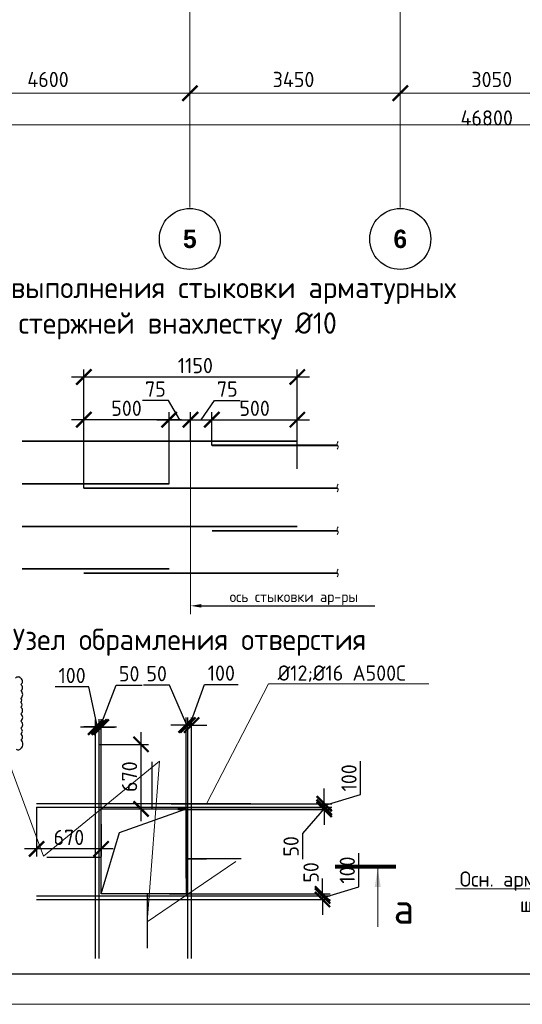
# Model space of a CAD drawing. Header units: millimetres. Extents: x -386473 to 311666, y -59273 to 291770.
# Tile 98 of 132: x 117267 to 125507, y -4297 to 11851. Entities that reach past the tile are written whole.
import ezdxf
from ezdxf import colors
from ezdxf.entities.mleader import LeaderData, LeaderLine
from ezdxf.math import Vec2, Vec3

# ---------------------------------------------------------------- set-up
doc = ezdxf.new("R2010")
doc.units = ezdxf.units.MM
doc.linetypes.add('______5', pattern=[1100, 800, -100, 100, -100])
doc.linetypes.add('осевая', pattern=[50.8, 31.75, -6.35, 6.35, -6.35])
for name, color, linetype, lineweight in [('0.20 __', 4, 'Continuous', 20), ('Арматура', 152, 'Continuous', 40), ('Выноски', 20, 'Continuous', 20), ('Оси', 40, '______5', 18), ('подоснова', 151, 'Continuous', 5), ('размер', 1, 'Continuous', 25), ('РАЗМЕРЫ', 1, 'Continuous', 9), ('ТОНКИЕ', 7, 'Continuous', 9), ('Узлы', 7, 'Continuous', 0)]:
    doc.layers.add(name, color=color, linetype=linetype, lineweight=lineweight)
doc.layers.add('ТОЛСТЫЕ_ОСНОВНЫЕ', color=6, linetype='Continuous')
doc.styles.add('Century Gothic', font='GOTHIC.TTF')
doc.styles.add('GOST-2.304_Type-B', font='GOST_Common.ttf')
doc.styles.add('ГОСТ 2.304', font='GOST_Common.ttf')
doc.styles.add('Украинский', font='isocpeur.ttf', dxfattribs={"oblique": 12})
doc.dimstyles.new('5х', dxfattribs={"dimscale": 100, "dimtxt": 2.5, "dimasz": 2.5, "dimexe": 1.25, "dimexo": 0, "dimtad": 1, "dimdec": 0, "dimlfac": 0.2, "dimtxsty": 'GOST-2.304_Type-B', "dimblk": 'ARCHTICK', "dimcen": 2.5, "dimdle": 2, "dimadec": 0, "dimazin": 2, "dimtfac": 0.75, "dimtdec": 0, "dimtmove": 1, "dimatfit": 3, "dimfxl": 1, "dimtolj": 1, "dimarcsym": 1})
doc.dimstyles.new('СПДС', dxfattribs={"dimscale": 100, "dimtxt": 2.5, "dimasz": 2.5, "dimexe": 1.25, "dimexo": 0, "dimtad": 1, "dimdec": 0, "dimtxsty": 'GOST-2.304_Type-B', "dimblk": 'ARCHTICK', "dimcen": 2.5, "dimdle": 2, "dimadec": 0, "dimazin": 2, "dimtfac": 0.75, "dimtdec": 0, "dimtmove": 1, "dimatfit": 3, "dimfxl": 1, "dimtolj": 1, "dimarcsym": 1})

# ---------------------------------------------------------------- blocks, each defined once
blk = doc.blocks.new('_ArchTick')
at = {"color": 0, "linetype": 'ByBlock', "const_width": 0.15}
blk.add_lwpolyline([(-0.5, -0.5), (0.5, 0.5)], dxfattribs=at)
blk = doc.blocks.new('*D428')
at = {"color": 0, "lineweight": -2, "transparency": 16777216}
for p, q in [((983646, -19381), (983646, -19256)), ((1030446, -19495), (1030446, -19256)), ((983446, -19381), (1030646, -19381))]:
    blk.add_line(p, q, dxfattribs=at)
at = {"layer": 'DEFPOINTS', "color": 0, "transparency": 16777216}
for p in [(983646, -19381), (1030446, -19381), (1030446, -19495)]:
    blk.add_point(p, dxfattribs=at)
at = {"color": 0, "lineweight": -2, "transparency": 16777216, "xscale": 250, "yscale": 250, "zscale": 250, "rotation": 180}
blk.add_blockref('_ArchTick', (983646, -19381), dxfattribs=at)
at = {"color": 0, "lineweight": -2, "transparency": 16777216, "xscale": 250, "yscale": 250, "zscale": 250}
blk.add_blockref('_ArchTick', (1030446, -19381), dxfattribs=at)
at = {"color": 0, "transparency": 16777216, "insert": (1001863, -19270), "char_height": 250, "width": 104166.67, "attachment_point": 5, "style": 'GOST-2.304_Type-B'}
blk.add_mtext('\\A1;46800', dxfattribs=at)
blk = doc.blocks.new('NSY101')
at = {"color": 0, "linetype": 'ByBlock', "lineweight": -2}
blk.add_circle((0, 0), 50, dxfattribs=at)
blk = doc.blocks.new('СЛОЖНЫЙ_ОБЪЕКТ_32')
at = {"layer": 'Оси', "color": 16, "linetype": 'Continuous', "lineweight": 25, "transparency": 33554687, "xscale": 9.999999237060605, "yscale": 9.999999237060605, "zscale": 9.999999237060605}
blk.add_blockref('NSY101', (18063, -43009), dxfattribs=at)
at = {"layer": 'Оси', "color": 16, "linetype": 'Continuous', "lineweight": 25, "transparency": 33554687, "insert": (18063, -43009), "char_height": 300, "width": 385, "attachment_point": 5, "style": 'Century Gothic'}
blk.add_mtext('\\A1;{\\fCentury Gothic|i0|b1;\\H300.000000;\\W1.000000;\\C16;5}\\P', dxfattribs=at)
blk = doc.blocks.new('СЛОЖНЫЙ_ОБЪЕКТ_33')
at = {"layer": 'Оси', "color": 16, "linetype": 'Continuous', "lineweight": 25, "transparency": 33554687, "xscale": 9.999999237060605, "yscale": 9.999999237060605, "zscale": 9.999999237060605}
blk.add_blockref('NSY101', (21513, -43009), dxfattribs=at)
at = {"layer": 'Оси', "color": 16, "linetype": 'Continuous', "lineweight": 25, "transparency": 33554687, "insert": (21513, -43009), "char_height": 300, "width": 385, "attachment_point": 5, "style": 'Century Gothic'}
blk.add_mtext('\\A1;{\\fCentury Gothic|i0|b1;\\H300.000000;\\W1.000000;\\C16;6}\\P', dxfattribs=at)
blk = doc.blocks.new('*D416')
at = {"color": 0, "lineweight": -2, "transparency": 16777216}
for p, q in [((992196, -18864), (997196, -18864)), ((992396, -18864), (992396, -18739)), ((996996, -18864), (996996, -18739))]:
    blk.add_line(p, q, dxfattribs=at)
at = {"layer": 'DEFPOINTS', "color": 0, "transparency": 16777216}
for p in [(992396, -18864), (996996, -18864), (996996, -18864)]:
    blk.add_point(p, dxfattribs=at)
at = {"color": 0, "lineweight": -2, "transparency": 16777216, "xscale": 250, "yscale": 250, "zscale": 250, "rotation": 180}
blk.add_blockref('_ArchTick', (992396, -18864), dxfattribs=at)
at = {"color": 0, "lineweight": -2, "transparency": 16777216, "xscale": 250, "yscale": 250, "zscale": 250}
blk.add_blockref('_ArchTick', (996996, -18864), dxfattribs=at)
at = {"color": 0, "transparency": 16777216, "insert": (994670, -18639), "char_height": 250, "width": 83333.33, "attachment_point": 5, "style": 'GOST-2.304_Type-B'}
blk.add_mtext('\\A1;4600', dxfattribs=at)
blk = doc.blocks.new('*D417')
at = {"color": 0, "lineweight": -2, "transparency": 16777216}
for p, q in [((996796, -18864), (1000646, -18864)), ((996996, -18864), (996996, -18739)), ((1000446, -18864), (1000446, -18739))]:
    blk.add_line(p, q, dxfattribs=at)
at = {"layer": 'DEFPOINTS', "color": 0, "transparency": 16777216}
for p in [(996996, -18864), (1000446, -18864), (1000446, -18864)]:
    blk.add_point(p, dxfattribs=at)
at = {"color": 0, "lineweight": -2, "transparency": 16777216, "xscale": 250, "yscale": 250, "zscale": 250, "rotation": 180}
blk.add_blockref('_ArchTick', (996996, -18864), dxfattribs=at)
at = {"color": 0, "lineweight": -2, "transparency": 16777216, "xscale": 250, "yscale": 250, "zscale": 250}
blk.add_blockref('_ArchTick', (1000446, -18864), dxfattribs=at)
at = {"color": 0, "transparency": 16777216, "insert": (998695, -18639), "char_height": 250, "width": 83333.33, "attachment_point": 5, "style": 'GOST-2.304_Type-B'}
blk.add_mtext('\\A1;3450', dxfattribs=at)
blk = doc.blocks.new('*D418')
at = {"color": 0, "lineweight": -2, "transparency": 16777216}
for p, q in [((1000246, -18864), (1003696, -18864)), ((1000446, -18864), (1000446, -18739)), ((1003496, -18864), (1003496, -18739))]:
    blk.add_line(p, q, dxfattribs=at)
at = {"layer": 'DEFPOINTS', "color": 0, "transparency": 16777216}
for p in [(1000446, -18864), (1003496, -18864), (1003496, -18864)]:
    blk.add_point(p, dxfattribs=at)
at = {"color": 0, "lineweight": -2, "transparency": 16777216, "xscale": 250, "yscale": 250, "zscale": 250, "rotation": 180}
blk.add_blockref('_ArchTick', (1000446, -18864), dxfattribs=at)
at = {"color": 0, "lineweight": -2, "transparency": 16777216, "xscale": 250, "yscale": 250, "zscale": 250}
blk.add_blockref('_ArchTick', (1003496, -18864), dxfattribs=at)
at = {"color": 0, "transparency": 16777216, "insert": (1001945, -18639), "char_height": 250, "width": 83333.33, "attachment_point": 5, "style": 'GOST-2.304_Type-B'}
blk.add_mtext('\\A1;3050', dxfattribs=at)
blk = doc.blocks.new('*U44')
at = {"layer": 'ТОЛСТЫЕ_ОСНОВНЫЕ', "color": 6}
blk.add_lwpolyline([(20, 5), (886, 5), (886, 415), (20, 415)], close=True, dxfattribs=at)
at = {"layer": 'ТОНКИЕ'}
blk.add_lwpolyline([(0, 0), (891, 0), (891, 420), (0, 420)], close=True, dxfattribs=at)
blk = doc.blocks.new('*D774')
at = {"layer": 'DEFPOINTS', "color": 0, "linetype": 'Continuous', "transparency": 16777216}
for p in [(118318, 5291), (118318, 4941), (119718, 4241)]:
    blk.add_point(p, dxfattribs=at)
at = {"layer": 'РАЗМЕРЫ', "color": 0, "linetype": 'Continuous', "lineweight": -2, "transparency": 16777216}
for p, q in [((118318, 4941), (118318, 5416)), ((119718, 4241), (119718, 5416)), ((119918, 5291), (118118, 5291))]:
    blk.add_line(p, q, dxfattribs=at)
at = {"layer": 'РАЗМЕРЫ', "color": 0, "linetype": 'Continuous', "lineweight": -2, "transparency": 16777216, "xscale": 250, "yscale": 250, "zscale": 250, "rotation": 180}
blk.add_blockref('_ArchTick', (118318, 5291), dxfattribs=at)
at = {"layer": 'РАЗМЕРЫ', "color": 0, "linetype": 'Continuous', "lineweight": -2, "transparency": 16777216, "xscale": 250, "yscale": 250, "zscale": 250}
blk.add_blockref('_ArchTick', (119718, 5291), dxfattribs=at)
at = {"layer": 'РАЗМЕРЫ', "color": 0, "linetype": 'Continuous', "lineweight": 0, "transparency": 16777216, "insert": (119018, 5478), "char_height": 250, "attachment_point": 5, "style": 'GOST-2.304_Type-B'}
blk.add_mtext('\\A1;500', dxfattribs=at)
blk = doc.blocks.new('*D775')
at = {"layer": 'DEFPOINTS', "color": 0, "linetype": 'Continuous', "transparency": 16777216}
for p in [(121818, 5291), (120418, 4870), (121818, 4941)]:
    blk.add_point(p, dxfattribs=at)
at = {"layer": 'РАЗМЕРЫ', "color": 0, "linetype": 'Continuous', "lineweight": -2, "transparency": 16777216}
for p, q in [((120418, 4870), (120418, 5416)), ((121818, 4941), (121818, 5416)), ((120218, 5291), (122018, 5291))]:
    blk.add_line(p, q, dxfattribs=at)
at = {"layer": 'РАЗМЕРЫ', "color": 0, "linetype": 'Continuous', "lineweight": -2, "transparency": 16777216, "xscale": 250, "yscale": 250, "zscale": 250, "rotation": 180}
blk.add_blockref('_ArchTick', (120418, 5291), dxfattribs=at)
at = {"layer": 'РАЗМЕРЫ', "color": 0, "linetype": 'Continuous', "lineweight": -2, "transparency": 16777216, "xscale": 250, "yscale": 250, "zscale": 250}
blk.add_blockref('_ArchTick', (121818, 5291), dxfattribs=at)
at = {"layer": 'РАЗМЕРЫ', "color": 0, "linetype": 'Continuous', "lineweight": 0, "transparency": 16777216, "insert": (121118, 5478), "char_height": 250, "attachment_point": 5, "style": 'GOST-2.304_Type-B'}
blk.add_mtext('\\A1;500', dxfattribs=at)
blk = doc.blocks.new('*D776')
at = {"layer": 'DEFPOINTS', "color": 0, "linetype": 'Continuous', "transparency": 16777216}
for p in [(118318, 5991), (121818, 4484), (118318, 4170)]:
    blk.add_point(p, dxfattribs=at)
at = {"layer": 'РАЗМЕРЫ', "color": 0, "linetype": 'Continuous', "lineweight": -2, "transparency": 16777216}
for p, q in [((122018, 5991), (118118, 5991)), ((118318, 4170), (118318, 6116)), ((121818, 4484), (121818, 6116))]:
    blk.add_line(p, q, dxfattribs=at)
at = {"layer": 'РАЗМЕРЫ', "color": 0, "linetype": 'Continuous', "lineweight": -2, "transparency": 16777216, "xscale": 250, "yscale": 250, "zscale": 250, "rotation": 180}
blk.add_blockref('_ArchTick', (118318, 5991), dxfattribs=at)
at = {"layer": 'РАЗМЕРЫ', "color": 0, "linetype": 'Continuous', "lineweight": -2, "transparency": 16777216, "xscale": 250, "yscale": 250, "zscale": 250}
blk.add_blockref('_ArchTick', (121818, 5991), dxfattribs=at)
at = {"layer": 'РАЗМЕРЫ', "color": 0, "linetype": 'Continuous', "lineweight": 0, "transparency": 16777216, "insert": (120147, 6178), "char_height": 250, "attachment_point": 5, "style": 'GOST-2.304_Type-B'}
blk.add_mtext('\\A1;1150', dxfattribs=at)
blk = doc.blocks.new('*D777')
at = {"layer": 'DEFPOINTS', "color": 0, "linetype": 'Continuous', "transparency": 16777216}
for p in [(120068, 5291), (119718, 4882), (120068, 4941)]:
    blk.add_point(p, dxfattribs=at)
at = {"layer": 'РАЗМЕРЫ', "color": 0, "linetype": 'Continuous', "lineweight": -2, "transparency": 16777216}
for p, q in [((119704, 5606), (119280, 5606)), ((119893, 5291), (119704, 5606)), ((119718, 4882), (119718, 5416)), ((120068, 4941), (120068, 5416)), ((119518, 5291), (120268, 5291))]:
    blk.add_line(p, q, dxfattribs=at)
at = {"layer": 'РАЗМЕРЫ', "color": 0, "linetype": 'Continuous', "lineweight": -2, "transparency": 16777216, "xscale": 250, "yscale": 250, "zscale": 250, "rotation": 180}
blk.add_blockref('_ArchTick', (119718, 5291), dxfattribs=at)
at = {"layer": 'РАЗМЕРЫ', "color": 0, "linetype": 'Continuous', "lineweight": -2, "transparency": 16777216, "xscale": 250, "yscale": 250, "zscale": 250}
blk.add_blockref('_ArchTick', (120068, 5291), dxfattribs=at)
at = {"layer": 'РАЗМЕРЫ', "color": 0, "linetype": 'Continuous', "lineweight": 0, "transparency": 16777216, "insert": (119492, 5793), "char_height": 250, "attachment_point": 5, "style": 'GOST-2.304_Type-B'}
blk.add_mtext('\\A1;75', dxfattribs=at)
blk = doc.blocks.new('*D778')
at = {"layer": 'DEFPOINTS', "color": 0, "linetype": 'Continuous', "transparency": 16777216}
for p in [(120418, 5291), (120068, 4941), (120418, 4882)]:
    blk.add_point(p, dxfattribs=at)
at = {"layer": 'РАЗМЕРЫ', "color": 0, "linetype": 'Continuous', "lineweight": -2, "transparency": 16777216}
for p, q in [((120243, 5291), (120459, 5606)), ((120459, 5606), (120882, 5606)), ((120068, 4941), (120068, 5416)), ((120418, 4882), (120418, 5416)), ((119868, 5291), (120618, 5291))]:
    blk.add_line(p, q, dxfattribs=at)
at = {"layer": 'РАЗМЕРЫ', "color": 0, "linetype": 'Continuous', "lineweight": -2, "transparency": 16777216, "xscale": 250, "yscale": 250, "zscale": 250, "rotation": 180}
blk.add_blockref('_ArchTick', (120068, 5291), dxfattribs=at)
at = {"layer": 'РАЗМЕРЫ', "color": 0, "linetype": 'Continuous', "lineweight": -2, "transparency": 16777216, "xscale": 250, "yscale": 250, "zscale": 250}
blk.add_blockref('_ArchTick', (120418, 5291), dxfattribs=at)
at = {"layer": 'РАЗМЕРЫ', "color": 0, "linetype": 'Continuous', "lineweight": 0, "transparency": 16777216, "insert": (120670, 5793), "char_height": 250, "attachment_point": 5, "style": 'GOST-2.304_Type-B'}
blk.add_mtext('\\A1;75', dxfattribs=at)
blk = doc.blocks.new('*D787')
at = {"layer": 'DEFPOINTS', "color": 0, "transparency": 16777216}
for p in [(118572, -34), (119256, -34), (118602, -1092)]:
    blk.add_point(p, dxfattribs=at)
at = {"layer": 'размер', "color": 0, "lineweight": -2, "transparency": 16777216}
for p, q in [((119256, -1292), (119256, 166)), ((118572, -34), (119381, -34)), ((118602, -1092), (119381, -1092))]:
    blk.add_line(p, q, dxfattribs=at)
at = {"layer": 'размер', "color": 0, "lineweight": -2, "transparency": 16777216, "xscale": 250, "yscale": 250, "zscale": 250}
for p, rotation in [((119256, -34), 90), ((119256, -1092), 270)]:
    blk.add_blockref('_ArchTick', p, dxfattribs=dict(at, rotation=rotation))
at = {"layer": 'размер', "color": 0, "transparency": 16777216, "insert": (119068, -563), "char_height": 250, "attachment_point": 5, "rotation": 90, "style": 'GOST-2.304_Type-B'}
blk.add_mtext('\\A1;670', dxfattribs=at)
blk = doc.blocks.new('*D788')
at = {"layer": 'DEFPOINTS', "color": 0, "transparency": 16777216}
for p in [(117544, -1062), (118602, -1340), (117544, -1748)]:
    blk.add_point(p, dxfattribs=at)
at = {"layer": 'размер', "color": 0, "lineweight": -2, "transparency": 16777216}
for p, q in [((117544, -1062), (117544, -1873)), ((118602, -1340), (118602, -1873)), ((118802, -1748), (117344, -1748))]:
    blk.add_line(p, q, dxfattribs=at)
at = {"layer": 'размер', "color": 0, "lineweight": -2, "transparency": 16777216, "xscale": 250, "yscale": 250, "zscale": 250, "rotation": 180}
blk.add_blockref('_ArchTick', (117544, -1748), dxfattribs=at)
at = {"layer": 'размер', "color": 0, "lineweight": -2, "transparency": 16777216, "xscale": 250, "yscale": 250, "zscale": 250}
blk.add_blockref('_ArchTick', (118602, -1748), dxfattribs=at)
at = {"layer": 'размер', "color": 0, "transparency": 16777216, "insert": (118073, -1560), "char_height": 250, "attachment_point": 5, "style": 'GOST-2.304_Type-B'}
blk.add_mtext('\\A1;670', dxfattribs=at)
blk = doc.blocks.new('*D779')
at = {"layer": 'DEFPOINTS', "color": 0, "transparency": 16777216}
for p in [(119722, -2485), (119722, -2519), (122232, -2519)]:
    blk.add_point(p, dxfattribs=at)
at = {"layer": 'размер', "color": 0, "lineweight": -2, "transparency": 16777216}
for p, q in [((122232, -2485), (122232, -2235)), ((119722, -2485), (122357, -2485)), ((119722, -2519), (122357, -2519)), ((122232, -2485), (122232, -2519)), ((122232, -2519), (122232, -2769))]:
    blk.add_line(p, q, dxfattribs=at)
at = {"layer": 'размер', "color": 0, "lineweight": -2, "transparency": 16777216, "xscale": 250, "yscale": 250, "zscale": 250}
for p, rotation in [((122232, -2485), 270), ((122232, -2519), 90)]:
    blk.add_blockref('_ArchTick', p, dxfattribs=dict(at, rotation=rotation))
at = {"layer": 'размер', "color": 0, "transparency": 16777216, "insert": (122044, -2134), "char_height": 250, "attachment_point": 5, "rotation": 90, "style": 'GOST-2.304_Type-B'}
blk.add_mtext('\\A1;50', dxfattribs=at)
blk = doc.blocks.new('*D780')
at = {"layer": 'DEFPOINTS', "color": 0, "transparency": 16777216}
for p in [(119722, -2519), (121002, -2578), (122232, -2578)]:
    blk.add_point(p, dxfattribs=at)
at = {"layer": 'размер', "color": 0, "lineweight": -2, "transparency": 16777216}
for p, q in [((122826, -2370), (122826, -1820)), ((122232, -2519), (122232, -2269)), ((122232, -2549), (122826, -2370)), ((119722, -2519), (122357, -2519)), ((121002, -2578), (122357, -2578)), ((122232, -2519), (122232, -2578)), ((122232, -2519), (122232, -2578)), ((122232, -2578), (122232, -2828))]:
    blk.add_line(p, q, dxfattribs=at)
at = {"layer": 'размер', "color": 0, "lineweight": -2, "transparency": 16777216, "xscale": 250, "yscale": 250, "zscale": 250}
for p, rotation in [((122232, -2519), 270), ((122232, -2578), 90)]:
    blk.add_blockref('_ArchTick', p, dxfattribs=dict(at, rotation=rotation))
at = {"layer": 'размер', "color": 0, "transparency": 16777216, "insert": (122638, -2095), "char_height": 250, "attachment_point": 5, "rotation": 90, "style": 'GOST-2.304_Type-B'}
blk.add_mtext('\\A1;100', dxfattribs=at)
blk = doc.blocks.new('*D781')
at = {"layer": 'DEFPOINTS', "color": 0, "transparency": 16777216}
for p in [(118571, 252), (118571, -1192), (118602, -1191)]:
    blk.add_point(p, dxfattribs=at)
at = {"layer": 'размер', "color": 0, "lineweight": -2, "transparency": 16777216}
for p, q in [((118586, 252), (118849, 937)), ((118849, 937), (119274, 937)), ((118571, -1192), (118571, 377)), ((118602, -1191), (118602, 377)), ((118571, 252), (118321, 252)), ((118602, 252), (118571, 252)), ((118602, 252), (118571, 252)), ((118602, 252), (118852, 252))]:
    blk.add_line(p, q, dxfattribs=at)
at = {"layer": 'размер', "color": 0, "lineweight": -2, "transparency": 16777216, "xscale": 250, "yscale": 250, "zscale": 250}
blk.add_blockref('_ArchTick', (118571, 252), dxfattribs=at)
at = {"layer": 'размер', "color": 0, "lineweight": -2, "transparency": 16777216, "xscale": 250, "yscale": 250, "zscale": 250, "rotation": 180}
blk.add_blockref('_ArchTick', (118602, 252), dxfattribs=at)
at = {"layer": 'размер', "color": 0, "transparency": 16777216, "insert": (119062, 1124), "char_height": 250, "attachment_point": 5, "style": 'GOST-2.304_Type-B'}
blk.add_mtext('\\A1;50', dxfattribs=at)
blk = doc.blocks.new('*D782')
at = {"layer": 'DEFPOINTS', "color": 0, "transparency": 16777216}
for p in [(118512, 247), (118512, -79), (118571, -1192)]:
    blk.add_point(p, dxfattribs=at)
at = {"layer": 'размер', "color": 0, "lineweight": -2, "transparency": 16777216}
for p, q in [((118401, 908), (117851, 908)), ((118541, 247), (118401, 908)), ((118512, -79), (118512, 372)), ((118571, -1192), (118571, 372)), ((118512, 247), (118262, 247)), ((118571, 247), (118512, 247)), ((118571, 247), (118512, 247)), ((118571, 247), (118821, 247))]:
    blk.add_line(p, q, dxfattribs=at)
at = {"layer": 'размер', "color": 0, "lineweight": -2, "transparency": 16777216, "xscale": 250, "yscale": 250, "zscale": 250}
blk.add_blockref('_ArchTick', (118512, 247), dxfattribs=at)
at = {"layer": 'размер', "color": 0, "lineweight": -2, "transparency": 16777216, "xscale": 250, "yscale": 250, "zscale": 250, "rotation": 180}
blk.add_blockref('_ArchTick', (118571, 247), dxfattribs=at)
at = {"layer": 'размер', "color": 0, "transparency": 16777216, "insert": (118126, 1096), "char_height": 250, "attachment_point": 5, "style": 'GOST-2.304_Type-B'}
blk.add_mtext('\\A1;100', dxfattribs=at)
blk = doc.blocks.new('_None')
blk = doc.blocks.new('*D783')
at = {"layer": 'DEFPOINTS', "color": 0, "transparency": 16777216}
for p in [(119750, -1007), (121030, -1066), (122260, -1066)]:
    blk.add_point(p, dxfattribs=at)
at = {"layer": 'размер', "color": 0, "lineweight": -2, "transparency": 16777216}
for p, q in [((122854, -858), (122854, -308)), ((122260, -1007), (122260, -757)), ((122260, -1036), (122854, -858)), ((119750, -1007), (122385, -1007)), ((121030, -1066), (122385, -1066)), ((122260, -1007), (122260, -1066)), ((122260, -1007), (122260, -1066)), ((122260, -1066), (122260, -1316))]:
    blk.add_line(p, q, dxfattribs=at)
at = {"layer": 'размер', "color": 0, "lineweight": -2, "transparency": 16777216, "xscale": 250, "yscale": 250, "zscale": 250}
for p, rotation in [((122260, -1007), 270), ((122260, -1066), 90)]:
    blk.add_blockref('_ArchTick', p, dxfattribs=dict(at, rotation=rotation))
at = {"layer": 'размер', "color": 0, "transparency": 16777216, "insert": (122666, -583), "char_height": 250, "attachment_point": 5, "rotation": 90, "style": 'GOST-2.304_Type-B'}
blk.add_mtext('\\A1;100', dxfattribs=at)
blk = doc.blocks.new('*D784')
at = {"layer": 'DEFPOINTS', "color": 0, "transparency": 16777216}
for p in [(119858, -1067), (119858, -1101), (122260, -1101)]:
    blk.add_point(p, dxfattribs=at)
at = {"layer": 'размер', "color": 0, "lineweight": -2, "transparency": 16777216}
for p, q in [((122260, -1067), (122260, -817)), ((119858, -1067), (122385, -1067)), ((119858, -1101), (122385, -1101)), ((122260, -1084), (121903, -1494)), ((122260, -1067), (122260, -1101)), ((122260, -1067), (122260, -1101)), ((122260, -1101), (122260, -1351)), ((121903, -1494), (121903, -1919))]:
    blk.add_line(p, q, dxfattribs=at)
at = {"layer": 'размер', "color": 0, "lineweight": -2, "transparency": 16777216, "xscale": 250, "yscale": 250, "zscale": 250}
for p, rotation in [((122260, -1067), 270), ((122260, -1101), 90)]:
    blk.add_blockref('_ArchTick', p, dxfattribs=dict(at, rotation=rotation))
at = {"layer": 'размер', "color": 0, "transparency": 16777216, "insert": (121716, -1707), "char_height": 250, "attachment_point": 5, "rotation": 90, "style": 'GOST-2.304_Type-B'}
blk.add_mtext('\\A1;50', dxfattribs=at)
blk = doc.blocks.new('*D785')
at = {"layer": 'DEFPOINTS', "color": 0, "transparency": 16777216}
for p in [(119994, 283), (119994, -2228), (120025, -2227)]:
    blk.add_point(p, dxfattribs=at)
at = {"layer": 'размер', "color": 0, "lineweight": -2, "transparency": 16777216}
for p, q in [((119724, 938), (119299, 938)), ((120009, 283), (119724, 938)), ((119994, -2228), (119994, 408)), ((120025, -2227), (120025, 408)), ((119994, 283), (119744, 283)), ((120025, 283), (119994, 283)), ((120025, 283), (119994, 283)), ((120025, 283), (120275, 283))]:
    blk.add_line(p, q, dxfattribs=at)
at = {"layer": 'размер', "color": 0, "lineweight": -2, "transparency": 16777216, "xscale": 250, "yscale": 250, "zscale": 250}
blk.add_blockref('_ArchTick', (119994, 283), dxfattribs=at)
at = {"layer": 'размер', "color": 0, "lineweight": -2, "transparency": 16777216, "xscale": 250, "yscale": 250, "zscale": 250, "rotation": 180}
blk.add_blockref('_ArchTick', (120025, 283), dxfattribs=at)
at = {"layer": 'размер', "color": 0, "transparency": 16777216, "insert": (119512, 1126), "char_height": 250, "attachment_point": 5, "style": 'GOST-2.304_Type-B'}
blk.add_mtext('\\A1;50', dxfattribs=at)
blk = doc.blocks.new('*D786')
at = {"layer": 'DEFPOINTS', "color": 0, "transparency": 16777216}
for p in [(120026, 283), (120026, -1118), (120085, -2231)]:
    blk.add_point(p, dxfattribs=at)
at = {"layer": 'размер', "color": 0, "lineweight": -2, "transparency": 16777216}
for p, q in [((120055, 283), (120298, 947)), ((120298, 947), (120848, 947)), ((120026, -1118), (120026, 408)), ((120085, -2231), (120085, 408)), ((120026, 283), (119776, 283)), ((120085, 283), (120026, 283)), ((120085, 283), (120026, 283)), ((120085, 283), (120335, 283))]:
    blk.add_line(p, q, dxfattribs=at)
at = {"layer": 'размер', "color": 0, "lineweight": -2, "transparency": 16777216, "xscale": 250, "yscale": 250, "zscale": 250}
blk.add_blockref('_ArchTick', (120026, 283), dxfattribs=at)
at = {"layer": 'размер', "color": 0, "lineweight": -2, "transparency": 16777216, "xscale": 250, "yscale": 250, "zscale": 250, "rotation": 180}
blk.add_blockref('_ArchTick', (120085, 283), dxfattribs=at)
at = {"layer": 'размер', "color": 0, "transparency": 16777216, "insert": (120573, 1135), "char_height": 250, "attachment_point": 5, "style": 'GOST-2.304_Type-B'}
blk.add_mtext('\\A1;100', dxfattribs=at)
blk = doc.blocks.new('оси2')
at = {"layer": 'Оси', "color": 16, "linetype": 'осевая', "lineweight": 0, "ltscale": 0.25, "transparency": 33554687}
for p, q in [((996995.5, 5465.4), (996995.5, -20739.3)), ((1000445.5, 5465.4), (1000445.5, -20739.3))]:
    blk.add_line(p, q, dxfattribs=at)
at = {"layer": 'Оси', "color": 16, "linetype": 'Continuous', "lineweight": 25, "transparency": 33554687}
for name in ['СЛОЖНЫЙ_ОБЪЕКТ_32', 'СЛОЖНЫЙ_ОБЪЕКТ_33']:
    blk.add_blockref(name, (978932, 21754.4), dxfattribs=at)
for base, p1, p2, picture, middle in [((996995.5, -18864.1), (992395.5, -18864.1), (996995.5, -18864.1), '*D416', (994670.4, -18864.1)), ((1000445.5, -18864.1), (996995.5, -18864.1), (1000445.5, -18864.1), '*D417', (998695.4, -18864.1)), ((1003495.5, -18864.1), (1000445.5, -18864.1), (1003495.5, -18864.1), '*D418', (1001945.4, -18864.1)), ((1030445.5, -19380.9), (983645.5, -19380.9), (1030445.5, -19495.3), '*D428', (1001863, -19495.3))]:
    dim = blk.add_linear_dim(base=base, p1=p1, p2=p2, dimstyle='СПДС', override={"dimgap": 1})
    dim.commit()
    dim.dimension.update_dxf_attribs({"geometry": picture, "text_midpoint": middle, "dimtype": 128})

msp = doc.modelspace()

# ---------------------------------------------------------------- linework, layer by layer
at = {"color": 0, "linetype": 'ByBlock', "lineweight": 30, "ltscale": 100}
for p, q in [((118512.1, -3544), (118512.1, -34)), ((118572.1, -3544), (118572.1, -34)), ((120026.2, -3544), (120026.2, -34)), ((120086.2, -3544), (120086.2, -34)), ((117544.1, -1001.9), (121054.1, -1001.9)), ((117544.1, -1061.9), (121054.1, -1061.9)), ((117544.1, -2516), (121054.1, -2516)), ((117544.1, -2576), (121054.1, -2576))]:
    msp.add_line(p, q, dxfattribs=at)
at = {"color": 240, "true_color": 0xed1f24}
msp.add_lwpolyline([(117208.3, -111.4, 0.5205671), (117286, -95.3, 0.5205671), (117286, 34.6, 0.5205671), (117286, 136.7, 0.5205671), (117286, 229.6, 0.5205671), (117286, 348.7, 0.5205671), (117286, 465.2, 0.5205671), (117286, 578.1, 0.5205671), (117286, 655.1, 0.5205671), (117286, 722.3, 0.5205671), (117286, 843.2, 0.5205671), (117286, 947.5, 0.5205671), (117285.9, 1049.4, 0.5205671), (117197.4, 1049.4, 0.5205671)], format="xyb", dxfattribs=at)
at = {"layer": '0.20 __', "color": 2}
for points in [[(122489.8, 4933.3), (122470.5, 4901.8), (122489.8, 4838.8), (122470.5, 4807.3)], [(122489.8, 4233.3), (122470.5, 4201.8), (122489.8, 4138.8), (122470.5, 4107.3)], [(122489.8, 3533.3), (122470.5, 3501.8), (122489.8, 3438.8), (122470.5, 3407.3)], [(122489.8, 2839.2), (122470.5, 2807.7), (122489.8, 2744.7), (122470.5, 2713.2)]]:
    msp.add_spline(points, degree=3, dxfattribs=at)
at = {"layer": 'Арматура', "color": 2, "lineweight": 0}
msp.add_line((127570.6, -2404.6), (124413.4, -2404.6), dxfattribs=at)
at = {"layer": 'Арматура'}
for points, const_width in [([(117303.4, 4940.9), (121818, 4940.9)], 28), ([(120418, 4870.3), (122480.1, 4870.3)], 28), ([(117303.4, 4240.9), (119718, 4240.9)], 28), ([(118318, 4170.3), (122480.1, 4170.3)], 28), ([(117303.4, 3540.9), (121818, 3540.9)], 28), ([(120418, 3470.3), (122480.1, 3470.3)], 28), ([(117303.4, 2846.8), (119718, 2846.8)], 28), ([(118318, 2776.2), (122480.1, 2776.2)], 28), ([(119435.4, -1086.7), (119437, -317.4)], 24), ([(117709.8, -1886.1), (118593.5, -1886.1)], 24), ([(120002.1, -1911.6), (120899.8, -1906.9)], 24), ([(119358.3, -3378.5), (119358.3, -2494.7)], 24)]:
    msp.add_lwpolyline(points, dxfattribs=dict(at, const_width=const_width))
at = {"layer": 'Оси', "ltscale": 45}
msp.add_line((120068, 5290.9), (120068, 2099.3), dxfattribs=at)
at = {"layer": 'размер'}
msp.add_lwpolyline([(118602.1, -1091.9), (119996.2, -1091.9), (119996.2, -2486), (118602.1, -2486)], close=True, dxfattribs=at)
msp.add_lwpolyline([(118602.1, -2486), (118903.4, -1481.1), (119996.2, -1091.9)], dxfattribs=at)
at = {"layer": 'Узлы', "color": 1, "linetype": 'Continuous', "lineweight": 0}
msp.add_line((123136.7, -2074.4, 3100), (123136.7, -3024.4, 3100), dxfattribs=at)
at = {"layer": 'Узлы', "color": 1, "linetype": 'Continuous', "lineweight": 0, "const_width": 70, "elevation": 3100}
msp.add_lwpolyline([(123436.7, -2039.4), (122436.7, -2039.4)], dxfattribs=at)
at = {"layer": 'Узлы', "color": 1, "linetype": 'Continuous', "lineweight": 0}
msp.add_solid([(123136.7, -2074.4, 3100), (123086.4, -2374.8, 3100), (123187, -2374.8, 3100)], dxfattribs=at)

# ---------------------------------------------------------------- block references
at = {"xscale": 100, "yscale": 100, "zscale": 100}
msp.add_blockref('*U44', (98011.6, -4296.7), dxfattribs=at)
at = {"layer": 'подоснова', "color": 2, "ltscale": 0.3}
msp.add_blockref('оси2', (-876938.7, 29509.2), dxfattribs=at)

# ---------------------------------------------------------------- texts
at = {"layer": 'Арматура', "color": 2, "lineweight": 0, "insert": (125978.8, -2242.4), "char_height": 250, "width": 3270.998, "attachment_point": 5, "style": 'ГОСТ 2.304'}
msp.add_mtext(' \\PОсн. арм. %%C10 А500С\\P шаг 200', dxfattribs=at)
at = {"layer": 'Узлы', "color": 80, "linetype": 'Continuous', "lineweight": 0, "attachment_point": 5, "style": 'GOST-2.304_Type-B'}
for s, insert, char_height, width in [('\\pxi0.391,qc;Деталь выполнения стыковки арматурных стержней внахлестку %%C10', (119857.7, 7120.1), 350, 10464.96), ('ось стыковки ар-ры', (121761.1, 2364.1), 175, 7325.472)]:
    msp.add_mtext(s, dxfattribs=dict(at, insert=insert, char_height=char_height, width=width))
at = {"layer": 'Узлы', "color": 7, "linetype": 'Continuous', "lineweight": 0, "insert": (125008.6, 1862.6), "char_height": 350, "width": 9916.068, "attachment_point": 3, "style": 'GOST-2.304_Type-B'}
msp.add_mtext('\\pxqc;Узел обрамления отверстия', dxfattribs=at)
at = {"layer": 'Узлы', "color": 1, "linetype": 'Continuous', "lineweight": 0, "insert": (123566.7, -2724.4, 3100), "char_height": 500, "attachment_point": 5, "style": 'GOST-2.304_Type-B'}
msp.add_mtext_dynamic_manual_height_columns('а', width=723.88, gutter_width=25, heights=[0], dxfattribs=at)

# ---------------------------------------------------------------- dimensions: what is measured, and where the dimension line sits
at = {"layer": 'размер'}
for base, p1, p2, angle, text, picture, middle in [((120025.7, 283.4), (120084.8, -2231), (120025.7, -1118.1), 180, '100', '*D786', (120360.6, 947.2)), ((118511.7, 247.4), (118570.8, -1191.6), (118511.7, -78.7), 180, '100', '*D782', (118338.1, 908.1)), ((118570.8, 252.5), (118602, -1190.7), (118570.8, -1191.6), 180, '50', '*D781', (118911.9, 936.7)), ((119993.5, 283.3), (120024.7, -2226.6), (119993.5, -2227.5), 180, '50', '*D785', (119661.6, 938.4)), ((122260.2, -1101), (119858.1, -1067.3), (119857.7, -1101), 270, '50', '*D784', (121903.4, -1556.5)), ((122231.8, -2519.1), (119722.3, -2485.3), (119721.9, -2519.1), 270, '50', '*D779', (122231.8, -2133.7))]:
    dim = msp.add_linear_dim(base=base, p1=p1, p2=p2, angle=angle, text=text, dimstyle='СПДС', dxfattribs=at)
    dim.commit()
    dim.dimension.update_dxf_attribs({"geometry": picture, "text_midpoint": middle, "dimtype": 160})
for base, p1, p2, angle, text, picture, middle in [((119255.8, -34), (118602.1, -1091.9), (118572.1, -34), 90, '670', '*D787', (119068.3, -563)), ((122259.9, -1065.8), (119750, -1006.7), (121030, -1065.8), 270, '100', '*D783', (122666.2, -795.6)), ((122231.8, -2578.2), (119721.9, -2519.1), (121001.9, -2578.2), 270, '100', '*D780', (122638, -2308))]:
    dim = msp.add_linear_dim(base=base, p1=p1, p2=p2, angle=angle, text=text, dimstyle='СПДС', dxfattribs=at)
    dim.commit()
    dim.dimension.update_dxf_attribs({"geometry": picture, "text_midpoint": middle})
dim = msp.add_linear_dim(base=(117544.1, -1747.7), p1=(118602.1, -1340), p2=(117544.1, -1061.9), text='670', dimstyle='СПДС', dxfattribs=at)
dim.commit()
dim.dimension.update_dxf_attribs({"geometry": '*D788', "text_midpoint": (118073.1, -1560.2)})
at = {"layer": 'РАЗМЕРЫ', "color": 1, "linetype": 'Continuous', "lineweight": 0}
for base, p1, p2, text, picture, middle in [((118318, 5990.9), (121818, 4484), (118318, 4170.3), '1150', '*D776', (120146.9, 5990.9)), ((120068, 5290.9), (119718, 4882.2), (120068, 4940.9), '75', '*D777', (119641.8, 5605.9)), ((120418, 5290.9), (120068, 4940.9), (120418, 4882.2), '75', '*D778', (120521, 5605.9)), ((118318, 5290.9), (119718, 4240.9), (118318, 4940.9), '500', '*D774', (119018, 5290.9)), ((121818, 5290.9), (120418, 4870.3), (121818, 4940.9), '500', '*D775', (121118, 5290.9))]:
    dim = msp.add_linear_dim(base=base, p1=p1, p2=p2, text=text, dimstyle='5х', dxfattribs=at)
    dim.commit()
    dim.dimension.update_dxf_attribs({"geometry": picture, "text_midpoint": middle, "dimtype": 160})

# ---------------------------------------------------------------- leaders
at = {"layer": 'Выноски', "ltscale": 0.1}
ml = msp.add_multileader_mtext('Standard', dxfattribs=at)
ml.set_content('', color=256, style='Украинский')
ml.set_leader_properties()
ml.build(insert=Vec2(0, 0))
ml.multileader.update_dxf_attribs({"text_right_attachment_type": 6, "arrow_head_size": 175})
ctx = ml.context
ctx.base_point, ctx.char_height, ctx.arrow_head_size, ctx.landing_gap_size, ctx.plane_origin = Vec3(123091.4, 2238.2), 0.126, 175, 0.063, Vec3(121286, 31.9)
ctx.right_attachment = 6
notes = []
notes.append((ctx, [(1, (1, 1, 0), (120593, 2238.2), (1, 0), 2498.4, [(0, [(120068, 2238.2)], 0, [])])]))
ctx.mtext.insert, ctx.mtext.flow_direction = Vec3(123091.5, 2238.3), 5
at = {"layer": 'подоснова', "color": 2, "ltscale": 0.3}
ml = msp.add_multileader_mtext('Standard', dxfattribs=at)
ml.set_content(' %%C12;%%C16 А500С ', color=2, style='GOST-2.304_Type-B')
ml.set_leader_properties(color=256, linetype='ByLayer', lineweight=15)
ml.set_arrow_properties(name='NONE')
ml.build(insert=Vec2(0, 0))
ml.multileader.update_dxf_attribs({"text_left_attachment_type": 6, "text_right_attachment_type": 6, "dogleg_length": 0.1, "arrow_head_size": 18})
ctx = ml.context
ctx.base_point, ctx.char_height, ctx.arrow_head_size, ctx.landing_gap_size, ctx.plane_origin = Vec3(121346.9, 960.8), 250, 18, 20, Vec3(117529.6, 10383.9)
ctx.left_attachment, ctx.right_attachment, ctx.text_align_type = 6, 6, 1
notes.append((ctx, [(0, (1, 1, 0), (121346.8, 960.8), (1, 0), 0.1, [(0, [(120332.9, -996.6)], 0, [])])]))
ctx.mtext.insert, ctx.mtext.alignment, ctx.mtext.flow_direction = Vec3(122471.2, 1260.8), 2, 5
ml = msp.add_multileader_mtext('Standard', dxfattribs=at)
ml.set_content('СК1 шаг200 у каждой\\P основной арматуры', color=2, style='GOST-2.304_Type-B')
ml.set_leader_properties(color=256, linetype='ByLayer', lineweight=15)
ml.set_arrow_properties(name='NONE')
ml.build(insert=Vec2(0, 0))
ml.multileader.update_dxf_attribs({"text_left_attachment_type": 6, "text_right_attachment_type": 6, "dogleg_length": 0.1, "arrow_head_size": 18})
ctx = ml.context
ctx.base_point, ctx.char_height, ctx.arrow_head_size, ctx.landing_gap_size, ctx.plane_origin = Vec3(113628.2, 448.3), 250, 18, 20, Vec3(118074.8, 8819.7)
ctx.left_attachment, ctx.right_attachment, ctx.text_align_type = 6, 6, 1
notes.append((ctx, [(1, (1, 1, 0), (116800.1, 448.3), (-1, 0), 0.1, [(3, [(120808.5, -1954.2), (119355, -2944.5), (119558.7, -310.1), (117659.4, -1866.4)], 0, [])])]))
ctx.mtext.insert, ctx.mtext.alignment, ctx.mtext.flow_direction = Vec3(115214.1, 773.3), 2, 5
for ctx, leaders in notes:
    for number, flags, end, landing, length, lines in leaders:
        leader = LeaderData()
        leader.index, (leader.has_last_leader_line, leader.has_dogleg_vector, leader.attachment_direction) = number, flags
        leader.last_leader_point, leader.dogleg_vector, leader.dogleg_length = Vec3(end), Vec3(landing), length
        for number, points, colour, breaks in lines:
            line = LeaderLine()
            line.index, line.vertices, line.color, line.breaks = number, Vec3.list(points), colors.encode_raw_color(colour), breaks
            leader.lines.append(line)
        ctx.leaders.append(leader)

doc.saveas('drawing.dxf')
